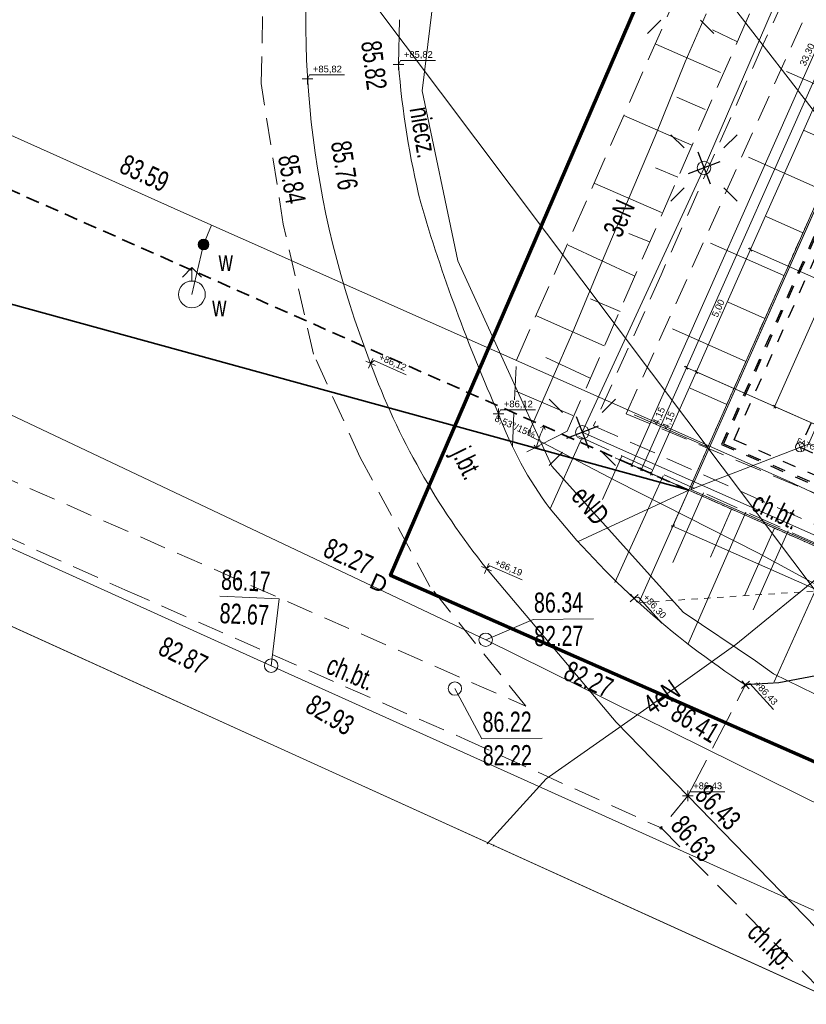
# Model space of a CAD drawing. Header units: metres. Extents: x -1013 to 1493500, y -5789517 to 1032.
# Tile 25 of 66: x -43 to -14, y -25 to 11. Entities that reach past the tile are written whole.
import ezdxf
from ezdxf.xclip import XClip

# ---------------------------------------------------------------- set-up
doc = ezdxf.new("R2010")
doc.units = ezdxf.units.M
doc.header["$MEASUREMENT"] = 0
doc.header["$XCLIPFRAME"] = 0
for name, pattern in [('2_BUBZ02', [1.75, 1.25, -0.5]), ('2_KTCR02', [1.5, 1, -0.5]), ('2_KTJZ01', [2, 1.5, -0.5]), ('GUZ', [1, 0.5, -0.5]), ('Kropki i Kreski', [0.72, 0.36, -0.18, 0, -0.18]), ('Przerywana', [0.48, 0.24, -0.24]), ('Przerywana długa', [0.78, 0.5, -0.28])]:
    doc.linetypes.add(name, pattern=pattern)
for name, color, linetype, lineweight in [('130-Z Teren1', 7, 'Continuous', 13), ('130-Z Teren85', 1, 'Continuous', 25), ('310-W Oświetlenie1', 7, 'Continuous', 13), ('450-K Belki21', 37, 'Continuous', 5), ('450-K Belki69', 41, 'Continuous', 13), ('703-L Płaszczyzny podejścia 2D3', 152, 'Continuous', 30), ('703-L Płaszczyzny podejścia 2D38', 171, 'Continuous', 35), ('709-L Rzędne terenu25', 5, 'Continuous', 13), ('709-L Rzędne terenu85', 1, 'Continuous', 25), ('711-L Wymiary opisy1', 7, 'Continuous', 13), ('711-L Wymiary opisy85', 1, 'Continuous', 25), ('713-L Obiekty-budynki1', 7, 'Continuous', 13), ('718-L Elementy do rozbiórki85', 1, 'Continuous', 25), ('798-L Zakres inwestycji9', 142, 'Continuous', 70), ('810-G Ogólne2', 4, 'Continuous', 20), ('ex_02_DXF_MZ_500_4_BUBZ_D_L_17', 9, 'Continuous', 18), ('ex_02_DXF_MZ_500_4_Dzialki7', 9, 'Continuous', 18), ('ex_02_DXF_MZ_500_4_EGBB_L_17', 9, 'Continuous', 18), ('ex_02_DXF_MZ_500_4_EGBC_L_07', 9, 'Continuous', 18), ('ex_02_DXF_MZ_500_4_KTCR_D_L_17', 9, 'Continuous', 18), ('ex_02_DXF_MZ_500_4_KTCR_E_T_17', 9, 'Continuous', 18), ('ex_02_DXF_MZ_500_4_KTCR_L_17', 9, 'Continuous', 18), ('ex_02_DXF_MZ_500_4_KTJZ_E_T_07', 9, 'Continuous', 18), ('ex_02_DXF_MZ_500_4_KTJZ_L_07', 9, 'Continuous', 18), ('ex_02_DXF_MZ_500_4_KTKR_D_L_07', 9, 'Continuous', 18), ('ex_02_DXF_MZ_500_4_KTKR_L_07', 9, 'Continuous', 18), ('ex_02_DXF_MZ_500_4_RTPW_T_17', 9, 'Continuous', 18), ('ex_02_DXF_MZ_500_4_SUPE_D_L_31', 9, 'Continuous', 18), ('ex_02_DXF_MZ_500_4_SUPE_E_T_31', 9, 'Continuous', 18), ('ex_02_DXF_MZ_500_4_SUPK_D_L_434', 9, 'Continuous', 18), ('ex_02_DXF_MZ_500_4_SUPW_D_L_05', 9, 'Continuous', 18), ('ex_02_DXF_MZ_500_4_SUSM_D_T_07', 9, 'Continuous', 18), ('ex_02_DXF_MZ_500_4_SUSM_D_T_37', 9, 'Continuous', 18), ('ex_02_DXF_MZ_500_4_SUTK_T_034', 9, 'Continuous', 18), ('ex_02_DXF_MZ_500_4_SUTW_T_05', 9, 'Continuous', 18), ('ex_02_DXF_MZ_500_4_SUUK_D_T_234', 9, 'Continuous', 18), ('ex_02_DXF_MZ_500_4_SUUW_D_T_07', 9, 'Continuous', 18), ('ex_02_DXF_MZ_500_4_SUUW_D_T_77', 9, 'Continuous', 18), ('ex_02_DXF_MZ_500_4_SUUW_E_T_117', 9, 'Continuous', 18), ('ex_02_DXF_MZ_500_4_SUUW_E_T_57', 9, 'Continuous', 18)]:
    doc.layers.add(name, color=color, linetype=linetype, lineweight=lineweight)
for name, color, linetype in [('700-L Mapa 1_100 dwg', 7, 'Continuous'), ('711-L Wymiary opisy', 7, 'Continuous'), ('EL-INST_EL', 1, 'GUZ'), ('EL-INST_TEL', 6, 'GUZ')]:
    doc.layers.add(name, color=color, linetype=linetype)
doc.layers.get('700-L Mapa 1_100 dwg').off()
doc.styles.add('STYL_AUTOMATYCZNY_1', font='Arial.ttf')
doc.styles.add('STYL_AUTOMATYCZNY_2', font='Arial.ttf')
doc.styles.add('STYL_AUTOMATYCZNY_3', font='Arial Narrow.ttf')
doc.styles.add('STYL_AUTOMATYCZNY_4', font='Arial.ttf', dxfattribs={"width": 0.7})
doc.linetypes.add('Linia z krzyżyków', pattern='A,0,[1,88_A.L.03 Sytuacja 1_1001.Shx,S=0.015873,R=0,X=0,Y=0],-2,0', length=2)
doc.dimstyles.new('STYL_AUTOMATYCZNY__1', dxfattribs={"dimtxt": 0.25, "dimasz": 0.095, "dimexe": 0.18, "dimexo": 0.3, "dimgap": 0, "dimtad": 1, "dimzin": 0, "dimdsep": 46, "dimtxsty": 'STYL_AUTOMATYCZNY_2', "dimblk": 'ARROWHEAD_2', "dimblk1": 'ARROWHEAD_2', "dimblk2": 'ARROWHEAD_2', "dimcen": 0.09, "dimclrd": 7, "dimclre": 7, "dimclrt": 1, "dimazin": 0, "dimtfac": 1, "dimtdec": 4, "dimtmove": 0, "dimatfit": 3, "dimfxl": 1, "dimtolj": 1, "dimtzin": 0, "dimarcsym": 0})
doc.dimstyles.new('STYL_AUTOMATYCZNY__2', dxfattribs={"dimtxt": 0.35, "dimasz": 0.095, "dimexe": 0.18, "dimexo": 0.3, "dimgap": 0, "dimtad": 1, "dimzin": 0, "dimdsep": 46, "dimtxsty": 'STYL_AUTOMATYCZNY_2', "dimblk": 'ARROWHEAD_2', "dimblk1": 'ARROWHEAD_2', "dimblk2": 'ARROWHEAD_2', "dimcen": 0.09, "dimclrd": 7, "dimclre": 7, "dimclrt": 1, "dimazin": 0, "dimtfac": 1, "dimtdec": 4, "dimtmove": 0, "dimatfit": 3, "dimfxl": 1, "dimtolj": 1, "dimtzin": 0, "dimarcsym": 0})
doc.dimstyles.new('STYL_AUTOMATYCZNY__3', dxfattribs={"dimtxt": 0.25, "dimasz": 0.183575, "dimexe": 0.18, "dimexo": 0.04, "dimgap": 0, "dimtad": 1, "dimzin": 0, "dimdsep": 46, "dimtxsty": 'STYL_AUTOMATYCZNY_2', "dimblk": 'ARROWHEAD_8', "dimblk1": 'ARROWHEAD_8', "dimblk2": 'ARROWHEAD_8', "dimcen": 0.09, "dimclrd": 7, "dimclre": 7, "dimclrt": 7, "dimazin": 0, "dimtfac": 1, "dimtdec": 4, "dimtmove": 2, "dimatfit": 3, "dimfxl": 1, "dimtolj": 1, "dimtzin": 0, "dimarcsym": 0})

# ---------------------------------------------------------------- blocks, each defined once
blk = doc.blocks.new('*D13')
at = {"layer": '711-L Wymiary opisy1', "color": 7, "linetype": 'Continuous', "lineweight": 13, "transparency": 16777216}
for p, q in [((-6.883, 25.249), (-6.968, 25.365)), ((-6.901, 25.363), (-6.926, 25.307)), ((-6.926, 25.307), (-20.416, -5.138)), ((-7.011, 25.345), (-5.07, 24.485)), ((-20.502, -5.1), (-18.561, -5.96)), ((-20.459, -5.079), (-20.374, -5.196)), ((-20.416, -5.138), (-20.441, -5.194))]:
    blk.add_line(p, q, dxfattribs=at)
at = {"layer": '711-L Wymiary opisy85', "color": 1, "lineweight": 25, "transparency": 16777216, "insert": (-13.891, 9.713), "char_height": 0.25, "attachment_point": 7, "rotation": 66.1008, "style": 'STYL_AUTOMATYCZNY_2'}
blk.add_mtext('\\A1;{\\pql;\\fArial|b0|i0|c238|p0;\\W1.000000;33,30}', dxfattribs=at)
blk = doc.blocks.new('ARROWHEAD_2')
at = {"color": 0, "linetype": 'Continuous', "lineweight": 0}
for p, q in [((0, 0), (-1, 0)), ((-0.38, -0.66), (0.38, 0.66))]:
    blk.add_line(p, q, dxfattribs=at)
blk = doc.blocks.new('*D14')
at = {"layer": '711-L Wymiary opisy1', "color": 7, "linetype": 'Continuous', "lineweight": 13, "transparency": 16777216}
for p, q in [((-6.56, 25.145), (-18.369, -1.506)), ((-6.646, 25.183), (-5.07, 24.485)), ((-6.517, 25.087), (-6.603, 25.203)), ((-6.535, 25.201), (-6.56, 25.145)), ((-18.455, -1.468), (-13.085, -3.847)), ((-18.327, -1.564), (-18.412, -1.447))]:
    blk.add_line(p, q, dxfattribs=at)
at = {"layer": '711-L Wymiary opisy85', "color": 1, "lineweight": 25, "transparency": 16777216, "insert": (-12.684, 11.448), "char_height": 0.25, "attachment_point": 7, "rotation": 66.1008, "style": 'STYL_AUTOMATYCZNY_2'}
blk.add_mtext('\\A1;{\\pql;\\fArial|b0|i0|c238|p0;\\W1.000000;29,15}', dxfattribs=at)
blk = doc.blocks.new('*D15')
at = {"layer": '711-L Wymiary opisy1', "color": 7, "linetype": 'Continuous', "lineweight": 13, "transparency": 16777216}
for p, q in [((-18.455, -1.468), (-13.085, -3.847)), ((-18.327, -1.564), (-18.412, -1.447)), ((-18.369, -1.506), (-20.051, -5.3)), ((-20.136, -5.262), (-18.561, -5.96)), ((-20.093, -5.241), (-20.008, -5.358)), ((-20.051, -5.3), (-20.076, -5.356))]:
    blk.add_line(p, q, dxfattribs=at)
at = {"layer": '711-L Wymiary opisy85', "color": 1, "lineweight": 25, "transparency": 16777216, "insert": (-19.391, -3.687), "char_height": 0.25, "attachment_point": 7, "rotation": 66.1008, "style": 'STYL_AUTOMATYCZNY_2'}
blk.add_mtext('\\A1;{\\pql;\\fArial|b0|i0|c238|p0;\\W1.000000;4,15}', dxfattribs=at)
blk = doc.blocks.new('*D17')
at = {"layer": '711-L Wymiary opisy1', "color": 7, "linetype": 'Continuous', "lineweight": 13, "transparency": 16777216}
for p, q in [((-6.194, 24.983), (-9.901, 16.618)), ((-9.901, 16.618), (-15.978, 2.904)), ((-9.987, 16.656), (-0.411, 12.412)), ((-9.859, 16.559), (-9.944, 16.676)), ((-16.064, 2.942), (-6.488, -1.302)), ((-15.936, 2.845), (-16.021, 2.962))]:
    blk.add_line(p, q, dxfattribs=at)
at = {"layer": '711-L Wymiary opisy85', "color": 1, "lineweight": 25, "transparency": 16777216, "insert": (-13.159, 9.389), "char_height": 0.25, "attachment_point": 7, "rotation": 66.1008, "style": 'STYL_AUTOMATYCZNY_2'}
blk.add_mtext('\\A1;{\\pql;\\fArial|b0|i0|c238|p0;\\W1.000000;15,00}', dxfattribs=at)
blk = doc.blocks.new('*D18')
at = {"layer": '711-L Wymiary opisy1', "color": 7, "linetype": 'Continuous', "lineweight": 13, "transparency": 16777216}
for p, q in [((-15.936, 2.845), (-16.021, 2.962)), ((-15.978, 2.904), (-18.004, -1.668)), ((-18.004, -1.668), (-19.685, -5.462)), ((-18.089, -1.63), (-13.085, -3.847)), ((-17.961, -1.726), (-18.046, -1.609))]:
    blk.add_line(p, q, dxfattribs=at)
at = {"layer": '711-L Wymiary opisy85', "color": 1, "lineweight": 25, "transparency": 16777216, "insert": (-17.172, 0.333), "char_height": 0.25, "attachment_point": 7, "rotation": 66.1008, "style": 'STYL_AUTOMATYCZNY_2'}
blk.add_mtext('\\A1;{\\pql;\\fArial|b0|i0|c238|p0;\\W1.000000;5,00}', dxfattribs=at)
blk = doc.blocks.new('*D19')
at = {"layer": '711-L Wymiary opisy1', "color": 7, "linetype": 'Continuous', "lineweight": 13, "transparency": 16777216}
for p, q in [((-18.004, -1.668), (-19.685, -5.462)), ((-17.961, -1.726), (-18.046, -1.609)), ((-19.771, -5.424), (-18.561, -5.96)), ((-19.728, -5.403), (-19.643, -5.52)), ((-19.685, -5.462), (-19.71, -5.518))]:
    blk.add_line(p, q, dxfattribs=at)
at = {"layer": '711-L Wymiary opisy85', "color": 1, "lineweight": 25, "transparency": 16777216, "insert": (-19.025, -3.849), "char_height": 0.25, "attachment_point": 7, "rotation": 66.1008, "style": 'STYL_AUTOMATYCZNY_2'}
blk.add_mtext('\\A1;{\\pql;\\fArial|b0|i0|c238|p0;\\W1.000000;4,15}', dxfattribs=at)
blk = doc.blocks.new('*D20')
at = {"layer": '711-L Wymiary opisy1', "color": 7, "linetype": 'Continuous', "lineweight": 13, "transparency": 16777216}
for p, q in [((-18.916, -7.502), (-18.408, -6.356)), ((-18.82, -7.374), (-18.936, -7.459)), ((-18.934, -7.392), (-18.878, -7.417)), ((-18.878, -7.417), (-1.23, -15.237)), ((-1.171, -15.194), (-1.288, -15.279))]:
    blk.add_line(p, q, dxfattribs=at)
at = {"layer": '711-L Wymiary opisy85', "color": 1, "lineweight": 25, "transparency": 16777216, "insert": (-10.426, -11.107), "char_height": 0.25, "attachment_point": 7, "rotation": 336.1008, "style": 'STYL_AUTOMATYCZNY_2'}
blk.add_mtext('\\A1;{\\pql;\\fArial|b0|i0|c238|p0;\\W1.000000;19,30}', dxfattribs=at)
blk = doc.blocks.new('*D21')
at = {"layer": '711-L Wymiary opisy1', "color": 7, "linetype": 'Continuous', "lineweight": 13, "transparency": 16777216}
for p, q in [((-18.878, -7.417), (-1.23, -15.237)), ((-1.268, -15.323), (-0.76, -14.176)), ((0.561, -16.133), (1.069, -14.986)), ((-1.171, -15.194), (-1.288, -15.279)), ((-1.23, -15.237), (0.599, -16.047)), ((0.657, -16.005), (0.541, -16.09)), ((0.599, -16.047), (11.567, -20.907))]:
    blk.add_line(p, q, dxfattribs=at)
at = {"layer": '711-L Wymiary opisy85', "color": 1, "lineweight": 25, "transparency": 16777216, "insert": (-0.6, -15.461), "char_height": 0.25, "attachment_point": 7, "rotation": 336.1008, "style": 'STYL_AUTOMATYCZNY_2'}
blk.add_mtext('\\A1;{\\pql;\\fArial|b0|i0|c238|p0;\\W1.000000;2,00}', dxfattribs=at)
blk = doc.blocks.new('*D58')
at = {"layer": '711-L Wymiary opisy1', "color": 7, "linetype": 'Continuous', "lineweight": 13, "transparency": 16777216}
for p, q in [((-4.956, 19.895), (-15.084, -2.962)), ((-5.041, 19.933), (-2.957, 19.009)), ((-4.913, 19.837), (-4.998, 19.953)), ((-4.931, 19.951), (-4.956, 19.895)), ((-15.17, -2.924), (-13.085, -3.847)), ((-15.126, -2.903), (-15.041, -3.02)), ((-15.084, -2.962), (-15.109, -3.017))]:
    blk.add_line(p, q, dxfattribs=at)
at = {"layer": '711-L Wymiary opisy85', "color": 1, "lineweight": 25, "transparency": 16777216, "insert": (-10.327, 7.946), "char_height": 0.35, "attachment_point": 7, "rotation": 66.1008, "style": 'STYL_AUTOMATYCZNY_2'}
blk.add_mtext('\\A1;{\\pql;\\fArial|b0|i0|c238|p0;\\W1.000000;25,00}', dxfattribs=at)
blk = doc.blocks.new('*D59')
at = {"layer": '711-L Wymiary opisy1', "color": 7, "linetype": 'Continuous', "lineweight": 13, "transparency": 16777216}
for p, q in [((-23.688, -3.688), (-23.815, -3.738)), ((-23.688, -3.688), (-23.638, -3.815)), ((-23.983, -4.516), (-24.05, -4.396)), ((-23.983, -4.516), (-23.864, -4.449))]:
    blk.add_line(p, q, dxfattribs=at)
blk.add_arc((-18.286, -6.082), 5.908, 156.1008, 164.6316, dxfattribs=at)
at = {"layer": '711-L Wymiary opisy1', "color": 7, "lineweight": 13, "transparency": 16777216, "insert": (-25.573, -3.532), "char_height": 0.25, "attachment_point": 7, "rotation": 336.1008, "style": 'STYL_AUTOMATYCZNY_2'}
blk.add_mtext('\\A1;{\\pql;\\fArial|b0|i0|c238|p0;\\W1.000000;8,53°/15%}', dxfattribs=at)
blk = doc.blocks.new('ARROWHEAD_8')
at = {"color": 0, "linetype": 'Continuous', "lineweight": 0}
blk.add_line((0, 0), (-1, 0), dxfattribs=at)
at = {"color": 0, "linetype": 'Continuous', "lineweight": 0, "flags": 128}
blk.add_lwpolyline([(-0.525, 0.525), (0, 0), (-0.525, -0.525)], dxfattribs=at)
blk = doc.blocks.new('Rysunek_1_4', base_point=(-51.91, -72.413))
at = {"layer": 'ex_02_DXF_MZ_500_4_BUBZ_D_L_17', "color": 9, "linetype": '2_BUBZ02', "lineweight": 18}
for p, q in [((-22.82, -3.876), (-9.558, 26.527)), ((-24.714, -1.229), (-17.546, 15.132)), ((-24.866, -4.457), (-24.714, -1.229)), ((-8.501, -10.343), (-22.82, -3.876))]:
    blk.add_line(p, q, dxfattribs=at)
at = {"layer": 'ex_02_DXF_MZ_500_4_BUBZ_D_L_17', "color": 9, "linetype": 'Continuous', "lineweight": 18}
for p, q in [((-16.464, 10.658), (-17.404, 11.111)), ((-17.104, 9.512), (-19.513, 10.568)), ((-17.673, 8.128), (-18.733, 8.597)), ((-18.175, 6.796), (-20.704, 7.902)), ((-18.694, 5.6), (-19.532, 5.951)), ((-19.298, 4.284), (-21.793, 5.373)), ((-19.751, 3.19), (-20.52, 3.508)), ((-20.321, 1.925), (-22.782, 3.067)), ((-20.84, 0.593), (-21.95, 1.062)), ((-21.444, -0.689), (-23.973, 0.435)), ((-21.964, -1.902), (-23.621, -1.13)), ((-22.618, -3.287), (-24.737, -2.382)), ((-22.82, -3.876), (-24.329, -4.644)), ((-22.272, -4.136), (-23.458, -6.778)), ((-20.785, -4.807), (-21.506, -6.43)), ((-19.246, -5.546), (-21.041, -9.527)), ((-17.743, -6.182), (-18.883, -8.78)), ((-16.153, -6.904), (-18.316, -11.842)), ((-14.581, -7.591), (-15.889, -10.547)), ((-12.923, -8.38), (-15.104, -13.233))]:
    blk.add_line(p, q, dxfattribs=at)
at = {"layer": 'ex_02_DXF_MZ_500_4_Dzialki7', "color": 9, "linetype": 'Continuous', "lineweight": 18}
for p, q in [((-28.59, 27.463), (-4.54, -3.697)), ((-30.9, 13.243), (13.78, -46.247))]:
    blk.add_line(p, q, dxfattribs=at)
at = {"layer": 'ex_02_DXF_MZ_500_4_EGBB_L_17', "color": 9, "linetype": 'Continuous', "lineweight": 18}
blk.add_line((-59.98, -3.697), (-7.85, -27.397), dxfattribs=at)
at = {"layer": 'ex_02_DXF_MZ_500_4_EGBC_L_07', "color": 9, "linetype": 'Continuous', "lineweight": 18}
blk.add_line((-59.98, -3.697), (-7.85, -27.397), dxfattribs=at)
at = {"layer": 'ex_02_DXF_MZ_500_4_KTCR_D_L_17', "color": 9, "linetype": '2_KTCR02', "lineweight": 18}
for p, q in [((-11.616, 19.106), (-15.508, 10.574)), ((-20.617, -3.226), (-12.593, 14.629)), ((-34.24, 9.108), (-34.18, 11.919)), ((-15.508, 10.574), (-19.318, 1.961)), ((-33.413, 3.853), (-34.24, 9.108)), ((-32.289, -0.999), (-33.413, 3.853)), ((-19.318, 1.961), (-21.84, -3.671)), ((-55.224, -0.581), (-24.366, -14.145)), ((-30.542, -4.857), (-32.289, -0.999)), ((-7.312, -8.844), (-20.617, -3.226)), ((-21.84, -3.671), (-8.087, -9.816)), ((-52.19, -3.998), (-39.327, -9.795)), ((-27.948, -9.67), (-30.542, -4.857)), ((-39.327, -9.795), (-26.641, -15.375)), ((-24.366, -14.145), (-27.948, -9.67)), ((-14.932, -13.271), (-11.242, -12.576)), ((-15.831, -13.305), (-14.932, -13.271)), ((-26.641, -15.375), (-19.32, -18.687))]:
    blk.add_line(p, q, dxfattribs=at)
at = {"layer": 'ex_02_DXF_MZ_500_4_KTCR_L_17', "color": 9, "linetype": '2_KTCR02', "lineweight": 18}
for p, q in [((-18.32, -17.487), (-19.32, -18.687)), ((-19.32, -18.687), (-13.01, -25.087))]:
    blk.add_line(p, q, dxfattribs=at)
at = {"layer": 'ex_02_DXF_MZ_500_4_KTJZ_L_07', "color": 9, "linetype": '2_KTJZ01', "lineweight": 18}
blk.add_line((-18.32, -17.487), (-16.17, -13.347), dxfattribs=at)
at = {"layer": 'ex_02_DXF_MZ_500_4_KTKR_D_L_07', "color": 9, "linetype": 'Continuous', "lineweight": 18}
for p, q in [((-29.115, 9.814), (-29.076, 11.484)), ((-20.992, -14.742), (-25.832, -9.005)), ((-18.32, -17.487), (-20.992, -14.742))]:
    blk.add_line(p, q, dxfattribs=at)
for centre, radius, start, end in [((2.487, 11.454), 35.063, 171.0099, 201.4091), ((2.568, 12.235), 31.775, 184.3696, 193.8116), ((31.953, 22.386), 62.798, 196.40569, 204.07438), ((-4.458, 8.111), 27.383, 200.2015, 218.6876), ((-12.163, 1.649), 14.092, 200.2595, 216.7241), ((0.994, 13.021), 31.463, 218.9973, 236.9383)]:
    blk.add_arc(centre, radius, start, end, dxfattribs=at)
at = {"layer": 'ex_02_DXF_MZ_500_4_KTKR_L_07', "color": 9, "linetype": 'Continuous', "lineweight": 18}
blk.add_line((-12.31, -23.677), (-18.32, -17.487), dxfattribs=at)
at = {"layer": 'ex_02_DXF_MZ_500_4_RTPW_T_17', "color": 9, "linetype": 'Continuous', "lineweight": 18}
for centre in [(-16.17, -13.347), (-18.32, -17.487), (-19.32, -18.687)]:
    blk.add_circle(centre, 0.045, dxfattribs=at)
at = {"layer": 'ex_02_DXF_MZ_500_4_SUPE_D_L_31', "color": 9, "linetype": 'Continuous', "lineweight": 18}
for p, q in [((-17.717, 5.954), (-13.397, 15.945)), ((-28.228, 8.83), (-27.547, 14.466)), ((-18.424, 9.909), (-17.637, 11.705)), ((-19.545, 7.131), (-18.424, 9.909)), ((-26.903, 2.479), (-28.228, 8.83)), ((-21.444, 2.647), (-19.545, 7.131)), ((-22.258, -3.919), (-17.717, 5.954)), ((-22.575, -0.081), (-21.444, 2.647)), ((-23.399, -5.187), (-26.903, 2.479)), ((-24.287, -4.013), (-22.575, -0.081)), ((-20.985, -5.74), (-24.287, -4.013)), ((-12.266, -8.349), (-22.258, -3.919)), ((-18.5, -10.633), (-23.399, -5.187)), ((-15.715, -8.423), (-20.985, -5.74)), ((-16.531, -11.839), (-12.266, -8.349)), ((-13.447, -9.648), (-15.715, -8.423)), ((-15.797, -12.454), (-18.5, -10.633)), ((-19.845, -14.213), (-16.531, -11.839)), ((-15.124, -12.93), (-15.797, -12.454)), ((-11.581, -14.675), (-15.124, -12.93)), ((-23.607, -16.85), (-19.845, -14.213)), ((-25.81, -19.275), (-23.607, -16.85)), ((-25.79, -19.245), (-25.81, -19.275)), ((-25.56, -19.324), (-25.589, -19.374))]:
    blk.add_line(p, q, dxfattribs=at)
at = {"layer": 'ex_02_DXF_MZ_500_4_SUPK_D_L_434', "color": 9, "linetype": 'Continuous', "lineweight": 18}
for p, q in [((-61.688, -0.036), (-33.867, -12.631)), ((-43.845, -3.141), (-25.863, -11.665)), ((-25.863, -11.665), (10.37, -29.587)), ((-33.867, -12.631), (4.257, -29.825))]:
    blk.add_line(p, q, dxfattribs=at)
at = {"layer": 'ex_02_DXF_MZ_500_4_SUPW_D_L_05', "color": 9, "linetype": 'Continuous', "lineweight": 18}
for p, q in [((-37.126, 4.277), (-52.456, 11.14)), ((-14.544, -5.755), (-37.126, 4.277)), ((-36.093, 3.818), (-36.388, 3.092)), ((-36.388, 3.092), (-36.825, 1.229)), ((1.45, -13.313), (-14.544, -5.755))]:
    blk.add_line(p, q, dxfattribs=at)
at = {"layer": 'ex_02_DXF_MZ_500_4_SUSM_D_T_07', "color": 9, "linetype": 'Continuous', "lineweight": 18}
for p, q in [((-19.333, 11.466), (-19.828, 10.971)), ((-17.848, 11.466), (-17.353, 10.971)), ((-18.459, 6.696), (-18.954, 7.191)), ((-16.974, 6.696), (-16.479, 7.191)), ((-18.459, 5.211), (-18.954, 4.716)), ((-16.974, 5.211), (-16.479, 4.716)), ((-23, -3.176), (-23.495, -2.682)), ((-21.515, -3.176), (-21.02, -2.682)), ((-23, -4.661), (-23.495, -5.156)), ((-21.515, -4.661), (-21.02, -5.156))]:
    blk.add_line(p, q, dxfattribs=at)
at = {"layer": 'ex_02_DXF_MZ_500_4_SUSM_D_T_37', "color": 9, "linetype": 'Continuous', "lineweight": 18}
for centre in [(-17.717, 5.954), (-22.258, -3.919)]:
    blk.add_circle(centre, 0.25, dxfattribs=at)
at = {"layer": 'ex_02_DXF_MZ_500_4_SUTK_T_034', "color": 9, "linetype": 'Continuous', "lineweight": 18}
for p, q in [((-35.788, -10.038), (-33.565, -10.139)), ((-33.867, -12.631), (-33.565, -10.139)), ((-25.863, -11.665), (-24.089, -10.903)), ((-24.089, -10.903), (-21.836, -10.887)), ((-27.011, -13.483), (-26.007, -15.356)), ((-26.007, -15.356), (-23.755, -15.341))]:
    blk.add_line(p, q, dxfattribs=at)
at = {"layer": 'ex_02_DXF_MZ_500_4_SUUK_D_T_234', "color": 9, "linetype": 'Continuous', "lineweight": 18}
for centre in [(-25.863, -11.665), (-33.867, -12.631), (-27.011, -13.483)]:
    blk.add_circle(centre, 0.25, dxfattribs=at)
at = {"layer": 'ex_02_DXF_MZ_500_4_SUUW_D_T_07', "color": 9, "linetype": 'Continuous', "lineweight": 18}
for p, q in [((-36.825, 2.229), (-37.178, 1.875)), ((-36.825, 2.229), (-36.471, 1.875)), ((-36.825, 1.729), (-36.825, 2.229))]:
    blk.add_line(p, q, dxfattribs=at)
blk.add_circle((-36.825, 1.229), 0.5, dxfattribs=at)
at = {"layer": 'ex_02_DXF_MZ_500_4_SUUW_D_T_77', "color": 9, "linetype": 'Continuous', "lineweight": 18}
for radius in [0.2, 0.175, 0.15, 0.125, 0.1, 0.075, 0.05, 0.025, 0.00715]:
    blk.add_circle((-36.388, 3.092), radius, dxfattribs=at)
at = {"layer": 'ex_02_DXF_MZ_500_4_KTCR_E_T_17', "color": 9, "linetype": 'Continuous', "lineweight": 18, "char_height": 0.75, "attachment_point": 4, "style": 'STYL_AUTOMATYCZNY_4'}
for s, insert, rotation in [('\\A1;{\\pql;\\fArial|b0|i0|c238|p0;\\W0.700000;ch.bt.}', (-15.841, -6.456), 333.8377), ('\\A1;{\\pql;\\fArial|b0|i0|c238|p0;\\W0.700000;ch.bt.}', (-31.729, -12.546), 337.2296), ('\\A1;{\\pql;\\fArial|b0|i0|c238|p0;\\W0.700000;ch.kp.}', (-15.971, -22.475), 315.7015)]:
    blk.add_mtext(s, dxfattribs=dict(at, insert=insert, rotation=rotation))
at = {"layer": 'ex_02_DXF_MZ_500_4_KTJZ_E_T_07', "color": 9, "linetype": 'Continuous', "lineweight": 18, "insert": (-27.348, -4.802), "char_height": 0.75, "attachment_point": 7, "rotation": 296.0754, "style": 'STYL_AUTOMATYCZNY_4'}
blk.add_mtext('\\A1;{\\pql;\\fArial|b0|i0|c238|p0;\\W0.700000;j.bt.}', dxfattribs=at)
at = {"layer": 'ex_02_DXF_MZ_500_4_RTPW_T_17', "color": 9, "linetype": 'Continuous', "lineweight": 18, "char_height": 0.75, "style": 'STYL_AUTOMATYCZNY_4'}
for s, insert, attachment_point, rotation in [('\\A1;{\\pql;\\fArial|b0|i0|c238|p0;\\W0.700000;85.82}', (-29.768, 10.74), 1, 277.1128), ('\\A1;{\\pql;\\fArial|b0|i0|c238|p0;\\W0.700000;85.76}', (-30.901, 7.012), 1, 278.9327), ('\\A1;{\\pql;\\fArial|b0|i0|c238|p0;\\W0.700000;85.84}', (-32.877, 6.498), 1, 279.8627), ('\\A1;{\\pql;\\fArial|b0|i0|c238|p0;\\W0.700000;86.41}', (-18.636, -13.959), 1, 329.0989), ('\\A1;{\\pql;\\fArial|b0|i0|c238|p0;\\W0.700000;86.43}', (-18.109, -17.528), 7, 314.5993), ('\\A1;{\\pql;\\fArial|b0|i0|c238|p0;\\W0.700000;86.63}', (-19.014, -18.65), 7, 311.5664)]:
    blk.add_mtext(s, dxfattribs=dict(at, insert=insert, attachment_point=attachment_point, rotation=rotation))
at = {"layer": 'ex_02_DXF_MZ_500_4_SUPE_E_T_31', "color": 9, "linetype": 'Continuous', "lineweight": 18, "char_height": 0.75, "attachment_point": 4, "style": 'STYL_AUTOMATYCZNY_4'}
for s, insert, rotation in [('\\A1;{\\pql;\\fArial|b0|i0|c238|p0;\\W0.700000;niecz.}', (-28.341, 8.224), 279.2827), ('\\A1;{\\pql;\\fArial|b0|i0|c238|p0;\\W0.700000;3eN }', (-21.16, 3.454), 65.9631), ('\\A1;{\\pql;\\fArial|b0|i0|c238|p0;\\W0.700000;eND }', (-22.433, -6.091), 310.2126), ('\\A1;{\\pql;\\fArial|b0|i0|c238|p0;\\W0.700000;4eN }', (-19.846, -14.195), 35.2233)]:
    blk.add_mtext(s, dxfattribs=dict(at, insert=insert, rotation=rotation))
at = {"layer": 'ex_02_DXF_MZ_500_4_SUTK_T_034', "color": 9, "linetype": 'Continuous', "lineweight": 18, "char_height": 0.75, "style": 'STYL_AUTOMATYCZNY_4'}
for s, insert, attachment_point, rotation in [('\\A1;{\\pql;\\fArial|b0|i0|c238|p0;\\W0.700000;82.27}', (-31.825, -8.185), 4, 336.1728), ('\\A1;{\\pql;\\fArial|b0|i0|c238|p0;\\W0.700000;86.17}', (-35.713, -9.041), 1, 357.403), ('\\A1;{\\pql;\\fArial|b0|i0|c238|p0;\\W0.700000;86.34}', (-24.066, -9.902), 1, 0.4031), ('\\A1;{\\pql;\\fArial|b0|i0|c238|p0;\\W0.700000;82.67}', (-35.77, -10.289), 1, 357.403), ('\\A1;{\\pql;\\fArial|b0|i0|c238|p0;\\W0.700000;82.27}', (-24.057, -11.152), 1, 0.4031), ('\\A1;{\\pql;\\fArial|b0|i0|c238|p0;\\W0.700000;82.87}', (-37.97, -11.85), 4, 333.8327), ('\\A1;{\\pql;\\fArial|b0|i0|c238|p0;\\W0.700000;82.27}', (-22.862, -12.773), 4, 336.1328), ('\\A1;{\\pql;\\fArial|b0|i0|c238|p0;\\W0.700000;82.93}', (-32.454, -13.995), 4, 328.7927), ('\\A1;{\\pql;\\fArial|b0|i0|c238|p0;\\W0.700000;86.22}', (-25.985, -14.356), 1, 0.4031), ('\\A1;{\\pql;\\fArial|b0|i0|c238|p0;\\W0.700000;82.22}', (-25.976, -15.606), 1, 0.4031)]:
    blk.add_mtext(s, dxfattribs=dict(at, insert=insert, attachment_point=attachment_point, rotation=rotation))
at = {"layer": 'ex_02_DXF_MZ_500_4_SUTW_T_05', "color": 9, "linetype": 'Continuous', "lineweight": 18, "insert": (-39.426, 6.142), "char_height": 0.75, "attachment_point": 4, "rotation": 335.0527, "style": 'STYL_AUTOMATYCZNY_4'}
blk.add_mtext('\\A1;{\\pql;\\fArial|b0|i0|c238|p0;\\W0.700000;83.59}', dxfattribs=at)
at = {"layer": 'ex_02_DXF_MZ_500_4_SUUW_E_T_117', "color": 9, "linetype": 'Continuous', "lineweight": 18, "insert": (-36.066, 1.165), "char_height": 0.75, "attachment_point": 1, "style": 'STYL_AUTOMATYCZNY_4'}
blk.add_mtext('\\A1;{\\pql;\\fArial|b0|i0|c238|p0;\\W0.700000;w}', dxfattribs=at)
at = {"layer": 'ex_02_DXF_MZ_500_4_SUUW_E_T_57', "color": 9, "linetype": 'Continuous', "lineweight": 18, "insert": (-35.827, 2.856), "char_height": 0.75, "attachment_point": 1, "style": 'STYL_AUTOMATYCZNY_4'}
blk.add_mtext('\\A1;{\\pql;\\fArial|b0|i0|c238|p0;\\W0.700000;w}', dxfattribs=at)

msp = doc.modelspace()

# ---------------------------------------------------------------- linework, layer by layer
at = {"layer": '130-Z Teren1', "color": 7, "linetype": 'Continuous', "lineweight": 13, "flags": 128}
for points in [[(-13.8136, -4.3557), (-3.0696, 19.8905), (-4.765, 24.2841), (-18.2071, -6.0511)], [(-13.8136, -4.3557), (0.6805, -10.7783), (-0.6686, -13.8228), (-18.2072, -6.0511)]]:
    msp.add_lwpolyline(points, close=True, dxfattribs=at)
at = {"layer": '130-Z Teren1', "color": 7, "linetype": 'Continuous', "lineweight": 13}
for points in [[(-11.8959, 8.3396), (-14.6387, 9.555)], [(-12.606, 6.7373), (-13.9774, 7.345)], [(-13.316, 5.1349), (-16.0588, 6.3503)], [(-14.0261, 3.5325), (-15.3974, 4.1402)], [(-14.7361, 1.9302), (-17.4789, 3.1456)], [(-15.4461, 0.3278), (-16.8175, 0.9355)], [(-16.1562, -1.2745), (-18.899, -0.0592)], [(-16.8662, -2.8769), (-18.2376, -2.2692)], [(-17.5763, -4.4793), (-20.319, -3.2639)], [(-18.2863, -6.0816), (-21.0291, -4.8662)], [(-22.4168, -7.998), (-18.2863, -6.0816)], [(-18.2863, -6.0816), (-20.1467, -10.28)], [(-16.6863, -6.7906), (-17.4803, -8.5824)], [(-15.0864, -7.4996), (-16.2026, -10.0186)]]:
    msp.add_lwpolyline(points, dxfattribs=at)
at = {"layer": '130-Z Teren1', "color": 7, "linetype": 'Przerywana', "lineweight": 13}
msp.add_lwpolyline([(-10.2865, -9.6265), (-20.1467, -10.28)], dxfattribs=at)
at = {"layer": '130-Z Teren85', "color": 1, "linetype": 'Continuous', "lineweight": 25}
msp.add_lwpolyline([(-8.5337, -10.4032, -0.20016), (-11.2415, -12.576), (-14.9316, -13.2714), (-16.1697, -13.3471)], format="xyb", dxfattribs=at)
at = {"layer": '310-W Oświetlenie1', "color": 7, "linetype": 'Continuous', "lineweight": 13}
for p, q in [((-14.0672, -4.6411), (-14.1932, -4.3146)), ((-14.2935, -4.5409), (-13.967, -4.4149))]:
    msp.add_line(p, q, dxfattribs=at)
at = {"layer": '310-W Oświetlenie1', "color": 7, "linetype": 'Continuous', "lineweight": 13, "flags": 128}
msp.add_lwpolyline([(-14.0593, -4.3179, 1), (-14.2011, -4.6379, 1)], format="xyb", close=True, dxfattribs=at)
at = {"layer": '450-K Belki21', "color": 37, "linetype": 'Continuous', "lineweight": 5}
for p, q in [((-18.2863, -6.0816), (-4.7955, 24.3632)), ((-18.2071, -6.0511), (-4.765, 24.2841)), ((-18.2863, -6.0816), (-0.6929, -13.8776)), ((-18.2071, -6.0511), (-0.6686, -13.8228))]:
    msp.add_line(p, q, dxfattribs=at)
at = {"layer": '450-K Belki69', "color": 41, "linetype": 'Kropki i Kreski', "lineweight": 13}
for q in [(-4.7955, 24.3632), (-0.6929, -13.8776)]:
    msp.add_line((-18.2863, -6.0816), q, dxfattribs=at)
at = {"layer": '703-L Płaszczyzny podejścia 2D3', "color": 152, "linetype": 'Continuous', "lineweight": 30}
msp.add_circle((8.2273, 10.355), 1021.6593, dxfattribs=at)
at = {"layer": '703-L Płaszczyzny podejścia 2D38', "color": 171, "linetype": 'Przerywana długa', "lineweight": 35}
msp.add_line((-18.2863, -6.0816), (-373.9333, 151.5134), dxfattribs=at)
at = {"layer": '703-L Płaszczyzny podejścia 2D38', "color": 171, "linetype": 'Continuous', "lineweight": 35}
msp.add_line((-18.2863, -6.0816), (-397.5726, 98.1664), dxfattribs=at)
at = {"layer": '709-L Rzędne terenu25', "color": 5, "linetype": 'Continuous', "lineweight": 13}
for p, q in [((-29.1147, 9.6141), (-29.1147, 10.0141)), ((-29.1147, 9.8141), (-29.0397, 9.9641)), ((-29.0397, 9.9641), (-27.7315, 9.9641)), ((-29.3147, 9.8141), (-28.9147, 9.8141)), ((-32.7077, 9.2712), (-32.3077, 9.2712)), ((-32.5077, 9.0712), (-32.5077, 9.4712)), ((-32.5077, 9.2712), (-32.4327, 9.4212)), ((-32.4327, 9.4212), (-31.1244, 9.4212)), ((-30.3392, -1.2633), (-29.9734, -1.4253)), ((-30.2373, -1.5272), (-30.0753, -1.1614)), ((-30.1563, -1.3443), (-30.027, -1.2375)), ((-30.027, -1.2375), (-28.8309, -1.7675)), ((-25.5827, -3.2309), (-25.1827, -3.2309)), ((-25.3827, -3.4309), (-25.3827, -3.0309)), ((-25.3827, -3.2309), (-25.3077, -3.0809)), ((-25.3077, -3.0809), (-23.9994, -3.0809)), ((-26.015, -8.9236), (-25.6492, -9.0856)), ((-25.9131, -9.1874), (-25.7511, -8.8217)), ((-25.8321, -9.0046), (-25.7028, -8.8978)), ((-25.7028, -8.8978), (-24.5067, -9.4278)), ((-20.4762, -10.2485), (-20.1799, -9.9798)), ((-20.4624, -9.966), (-20.1937, -10.2623)), ((-20.3281, -10.1142), (-20.1666, -10.069)), ((-20.1666, -10.069), (-19.2878, -11.0381)), ((-16.3179, -13.4814), (-16.0216, -13.2128)), ((-16.3041, -13.1989), (-16.0354, -13.4953)), ((-16.1697, -13.3471), (-16.0082, -13.3019)), ((-16.0082, -13.3019), (-15.1295, -14.271)), ((-18.5197, -17.4871), (-18.1197, -17.4871)), ((-18.3197, -17.6871), (-18.3197, -17.2871)), ((-18.3197, -17.4871), (-18.2447, -17.3371)), ((-18.2447, -17.3371), (-16.9365, -17.3371))]:
    msp.add_line(p, q, dxfattribs=at)
at = {"layer": '713-L Obiekty-budynki1', "color": 7, "linetype": 'Continuous', "lineweight": 13, "flags": 128}
msp.add_lwpolyline([(-82.3423, -53.0445), (-69.1797, -58.8771), (-54.6297, -26.2671), (-53.3297, -26.8171), (-51.9697, -23.6171), (-43.5997, -27.1671), (-30.2197, -33.7271), (-20.2767, -38.1212), (-20.0418, -37.6044), (-21.5444, -36.9214), (-17.9699, -29.0582), (-9.813, -32.7661), (-13.6224, -41.1461), (-10.4491, -42.5886), (-4.2797, -29.0171), (-59.9797, -3.6971)], close=True, dxfattribs=at)
at = {"layer": '718-L Elementy do rozbiórki85', "color": 1, "linetype": 'Continuous', "lineweight": 25}
for p, q in [((-17.9457, 6.5476), (-17.4875, 5.3601)), ((-17.1229, 6.183), (-18.3103, 5.7248)), ((-22.4867, -3.3253), (-22.0285, -4.5127)), ((-21.6638, -3.6899), (-22.8513, -4.1481))]:
    msp.add_line(p, q, dxfattribs=at)
at = {"layer": '798-L Zakres inwestycji9', "color": 142, "linetype": 'Linia z krzyżyków', "lineweight": 70}
msp.add_lwpolyline([(-11.8075, 31.551), (35.1463, 11.302), (17.379, -29.8973), (8.5903, -26.1071), (-4.6197, -20.1771), (-29.4088, -9.2634)], close=True, dxfattribs=at)
at = {"layer": '810-G Ogólne2', "color": 4, "linetype": 'Continuous', "lineweight": 20}
msp.add_lwpolyline([(-18.2863, -6.0816), (-4.7955, 24.3632), (25.6493, 10.8724), (12.1585, -19.5724)], close=True, dxfattribs=at)
at = {"layer": 'EL-INST_EL', "linetype": 'GUZ'}
for p, q in [((-4.6428, 23.4736), (-16.9899, -4.3481)), ((-3.1918, 20.2072), (-14.1269, -4.4766)), ((-16.9879, -4.3435), (-0.7699, -11.4426)), ((-14.1269, -4.4766), (10.5548, -15.4163))]:
    msp.add_line(p, q, dxfattribs=at)
at = {"layer": 'EL-INST_EL'}
for p, q in [((-16.5915, -4.1982), (-4.6553, 22.6791)), ((-0.5738, -11.2427), (-16.5915, -4.1982))]:
    msp.add_line(p, q, dxfattribs=at)
at = {"layer": 'EL-INST_TEL', "linetype": 'GUZ'}
for p, q in [((-4.6788, 23.4895), (-17.0613, -4.3689)), ((-17.0613, -4.3689), (-0.8734, -11.493))]:
    msp.add_line(p, q, dxfattribs=at)

# ---------------------------------------------------------------- block references
at = {"layer": '700-L Mapa 1_100 dwg', "color": 52, "linetype": 'Continuous', "lineweight": 25}
ref = msp.add_blockref('Rysunek_1_4', (-51.9097, -72.4133), dxfattribs=at)
XClip(ref).set_block_clipping_path([(-454.4097296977, -337.82710067), (350.5902703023, 193.0005136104)])

# ---------------------------------------------------------------- texts
at = {"layer": '310-W Oświetlenie1', "color": 7, "lineweight": 13, "insert": (-14.2396, -4.2094), "char_height": 0.2, "attachment_point": 4, "rotation": 336.10081, "style": 'STYL_AUTOMATYCZNY_3'}
msp.add_mtext('\\A1;{\\pql;\\fArial Narrow|b0|i0|c238|p0;\\W1.000000;FATO}', dxfattribs=at)
at = {"layer": '709-L Rzędne terenu85', "color": 1, "lineweight": 25, "char_height": 0.25, "attachment_point": 7, "style": 'STYL_AUTOMATYCZNY_2'}
for s, insert in [('\\A1;{\\pql;\\fArial|b0|i0|c238|p0;\\W1.000000;+85,82}', (-28.9147, 10.0141)), ('\\A1;{\\pql;\\fArial|b0|i0|c238|p0;\\W1.000000;+85,82}', (-32.3077, 9.4712)), ('\\A1;{\\pql;\\fArial|b0|i0|c238|p0;\\W1.000000;+86,12}', (-25.1827, -3.0309)), ('\\A1;{\\pql;\\fArial|b0|i0|c238|p0;\\W1.000000;+86,43}', (-18.1197, -17.2871))]:
    msp.add_mtext(s, dxfattribs=dict(at, insert=insert))
for s, insert, rotation in [('\\A1;{\\pql;\\fArial|b0|i0|c238|p0;\\W1.000000;+86,12}', (-29.8924, -1.2425), 336.10081), ('\\A1;{\\pql;\\fArial|b0|i0|c238|p0;\\W1.000000;+86,19}', (-25.5682, -8.9028), 336.10081), ('\\A1;{\\pql;\\fArial|b0|i0|c238|p0;\\W1.000000;+86,30}', (-20.0456, -10.128), 312.20162), ('\\A1;{\\pql;\\fArial|b0|i0|c238|p0;\\W1.000000;+86,43}', (-15.8872, -13.3609), 312.20162)]:
    msp.add_mtext(s, dxfattribs=dict(at, insert=insert, rotation=rotation))
at = {"layer": '798-L Zakres inwestycji9', "color": 142, "linetype": 'Continuous', "lineweight": 70, "insert": (-30.0077, -9.148), "char_height": 0.6, "attachment_point": 1, "rotation": 336.10081, "style": 'STYL_AUTOMATYCZNY_1'}
msp.add_mtext('\\A1;{\\pql;\\fArial|b0|i0|c238|p0;\\W1.000000;D}', dxfattribs=at)

# ---------------------------------------------------------------- dimensions: what is measured, and where the dimension line sits
at = {"layer": '711-L Wymiary opisy', "color": 7, "linetype": 'Continuous', "lineweight": 13}
dim = msp.add_angular_dim_3p(base=(-23.8512, -4.0963), center=(-18.2863, -6.0816), p1=(-397.5726, 98.1664), p2=(-373.9333, 151.5134), text='8,53°/15%', dimstyle='STYL_AUTOMATYCZNY__3', dxfattribs=at)
dim.commit()
dim.dimension.update_dxf_attribs({"geometry": '*D59', "text_midpoint": (-24.7964, -3.7394), "dimtype": 165, "text_rotation": 336.10081})
for base, p1, p2, angle, dimstyle, picture, middle, turn in [((-20.4165, -5.1377), (-4.7955, 24.3632), (-18.2863, -6.0816), 246.10081, 'STYL_AUTOMATYCZNY__1', '*D13', (-13.8352, 10.1463), 66.10081), ((-18.3695, -1.5056), (-4.7955, 24.3632), (-12.8108, -3.9687), 246.10081, 'STYL_AUTOMATYCZNY__1', '*D14', (-12.6289, 11.8813), 66.10081), ((-15.9781, 2.9037), (-0.137, 12.2908), (-6.2139, -1.4231), 246.10081, 'STYL_AUTOMATYCZNY__1', '*D17', (-13.1038, 9.8222), 66.10081), ((-15.0839, -2.9615), (-2.6826, 18.8878), (-12.8108, -3.9687), 246.10081, 'STYL_AUTOMATYCZNY__2', '*D58', (-10.2495, 8.5529), 66.10081), ((-18.0038, -1.6676), (-6.2139, -1.4231), (-12.8108, -3.9687), 246.10081, 'STYL_AUTOMATYCZNY__1', '*D18', (-17.155, 0.6798), 66.10081), ((-20.0508, -5.2997), (-12.8108, -3.9687), (-18.2863, -6.0816), 246.10081, 'STYL_AUTOMATYCZNY__1', '*D15', (-19.3742, -3.3409), 66.10081), ((-19.6851, -5.4618), (-12.8108, -3.9687), (-18.2863, -6.0816), 246.10081, 'STYL_AUTOMATYCZNY__1', '*D19', (-19.0085, -3.503), 66.10081), ((-1.2296, -15.2369), (-18.2863, -6.0816), (-0.638, -13.9019), 336.10081, 'STYL_AUTOMATYCZNY__1', '*D20', (-9.9921, -11.1626), 336.10081), ((0.5989, -16.0471), (-0.638, -13.9019), (1.1905, -14.7122), 336.10081, 'STYL_AUTOMATYCZNY__1', '*D21', (-0.2536, -15.4779), 336.10081)]:
    dim = msp.add_linear_dim(base=base, p1=p1, p2=p2, angle=angle, dimstyle=dimstyle, dxfattribs=at)
    dim.commit()
    dim.dimension.update_dxf_attribs({"geometry": picture, "text_midpoint": middle, "dimtype": 160, "text_rotation": turn})

doc.saveas('drawing.dxf')
